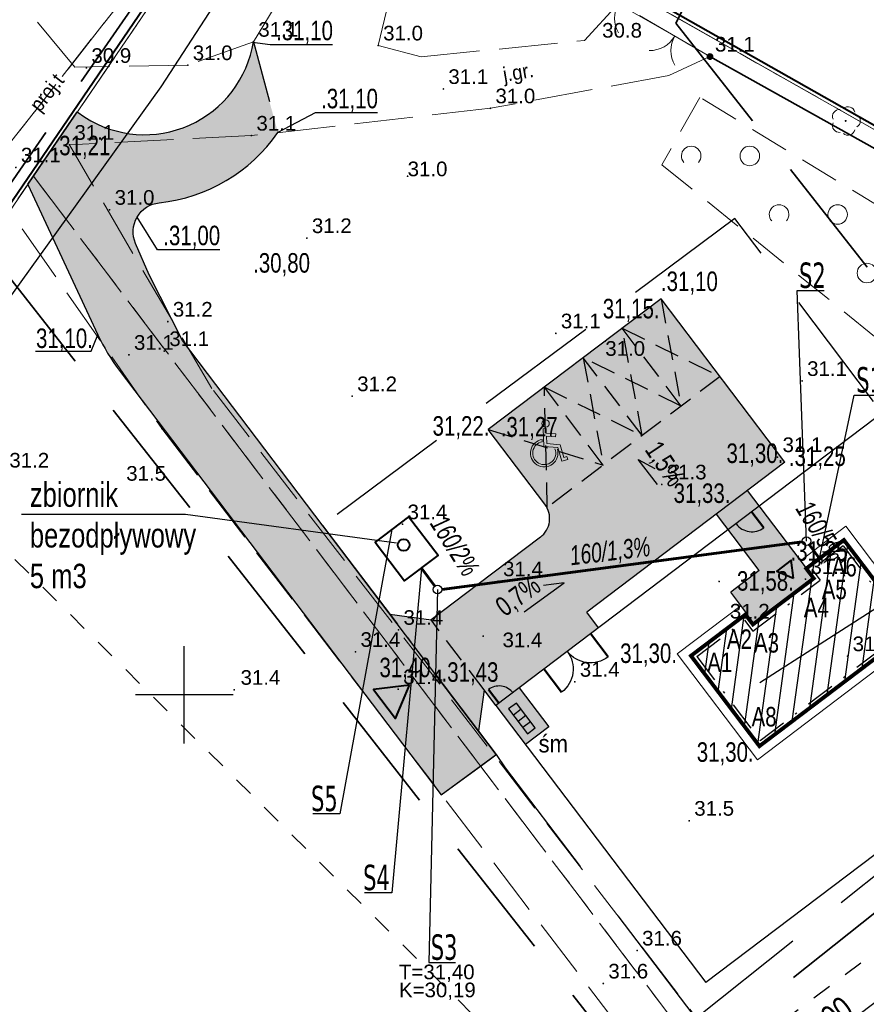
# Model space of a CAD drawing. Extents: x 5501473 to 5501729, y 5958827 to 5958978.
# Tile 4 of 7: x 5501592 to 5501635, y 5958884 to 5958935. Entities that reach past the tile are written whole.
import ezdxf
from ezdxf.enums import TextEntityAlignment as Align

# ---------------------------------------------------------------- set-up
doc = ezdxf.new("R2010")
doc.units = 0
doc.header["$PDMODE"] = 33
doc.header["$PDSIZE"] = 0.3
for name, pattern in [('1 1', [2, 1, -1]), ('2 1', [3, 2, -1]), ('3 1', [4, 3, -1]), ('DASHDOT', [1, 0.5, -0.25, 0, -0.25]), ('EGKK', [4, 3, -1]), ('EGUG', [2, 1, -1]), ('HIDDEN', [9.524999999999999, 6.35, -3.175])]:
    doc.linetypes.add(name, pattern=pattern)
for name, color, linetype, lineweight in [('--- 02 KS', 34, 'Continuous', 60), ('--- 02 KS OPIS', 14, 'Continuous', 25), ('--- 02 KS OZNACZENIA', 34, 'Continuous', 25), ('--- 02 KS RZEDNE', 34, 'Continuous', 25), ('--- 02 KS STUDNIA', 14, 'Continuous', 30), ('--GRANICA DZIAŁKI', 2, 'Continuous', 40), ('--linia zabudowy', 252, 'Continuous', 30), ('--naw.utw.proj', 251, 'Continuous', 0), ('--obrzeże', 7, 'Continuous', 30), ('--tabelka rysunku', 7, 'Continuous', 0), ('--zagos.terenu', 7, 'Continuous', 30), ('A--zjazd+droga', 7, 'Continuous', 30), ('EGDE', 251, 'Continuous', 20), ('EGKK', 251, 'Continuous', 20), ('EGUG', 251, 'Continuous', 20), ('OTK', 251, 'Continuous', 20), ('OTK_O', 251, 'Continuous', 20), ('OTO', 251, 'Continuous', 20), ('OTRN', 251, 'Continuous', 20), ('OTRN_O', 251, 'Continuous', 18), ('OTZ', 251, 'Continuous', 20), ('SUT', 251, 'Continuous', 20), ('SUT_O', 251, 'Continuous', 20)]:
    doc.layers.add(name, color=color, linetype=linetype, lineweight=lineweight)
for name, color, linetype in [('--ogrodzenie', 7, 'Continuous'), ('--OPISY', 7, 'Continuous'), ('--parking', 7, 'Continuous'), ('--pkt tyczenia', 9, 'Continuous'), ('--rzędne terenu', 7, 'Continuous'), ('--trawa-zakres', 94, 'Continuous'), ('--zakres-WZ', 181, 'Continuous'), ('PARSI', 251, 'Continuous'), ('Strzałka', 251, 'Continuous')]:
    doc.layers.add(name, color=color, linetype=linetype)
doc.styles.add('1-500', font='arial.ttf', dxfattribs={"width": 0.75, "height": 1.25})
doc.styles.add('Arial', font='Arial')
doc.styles.add('BDOT', font='Arial.ttf', dxfattribs={"width": 0.8999999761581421})
doc.styles.add('GENERATED_STYLE_5', font='ariali.ttf')
doc.styles.add('GESUT', font='Arial.ttf', dxfattribs={"width": 0.8999999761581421})
doc.styles.add('PZ', font='romand.shx', dxfattribs={"width": 0.7})
doc.styles.get("Standard").update_dxf_attribs({"font": 'arial.ttf', "width": 0.9})
doc.styles.add('STYL-1', font='arial.ttf', dxfattribs={"width": 0.75})
doc.linetypes.add('LINIA ZAB2', pattern='A,0.4,[135,RODZLIN.shx,S=0.015,R=0,X=-0.1,Y=0],0.4', length=0.8)
doc.linetypes.add('OGRODZENIE1', pattern='A,0.4,-0.06,[143,RODZLIN.shx,S=0.012,R=0,X=0,Y=0],-0.06,0.4', length=0.92)
doc.linetypes.add('OTOO', pattern='A,7.5,[30,msgB.shx,S=1.28,R=0,X=0,Y=0],7.5', length=15)
doc.dimstyles.new('1-500', dxfattribs={"dimtxt": 1.25, "dimasz": 0.5, "dimexe": 0.5, "dimexo": 1, "dimgap": 0.09, "dimtad": 1, "dimzin": 0, "dimdsep": 46, "dimtxsty": '1-500', "dimblk": 'OBLIQUE', "dimcen": 0.09, "dimclrt": 256, "dimadec": 0, "dimazin": 0, "dimtfac": 1, "dimtdec": 4, "dimtix": 1, "dimtofl": 0, "dimtmove": 2, "dimatfit": 3, "dimldrblk": 'OBLIQUE', "dimfxl": 0.5, "dimfxlon": 1, "dimtvp": 0.9, "dimtolj": 1, "dimtzin": 0, "dimarcsym": 0})
doc.dimstyles.new('PZ', dxfattribs={"dimscale": 0.5, "dimtxt": 2.2, "dimasz": 0, "dimexe": 0, "dimexo": 0, "dimgap": 0.5, "dimtad": 1, "dimdec": 1, "dimlfac": 0.1, "dimzin": 0, "dimdsep": 46, "dimtxsty": 'PZ', "dimcen": 0.09, "dimse1": 1, "dimse2": 1, "dimsd1": 1, "dimsd2": 1, "dimclrd": 8, "dimclre": 8, "dimclrt": 256, "dimadec": 0, "dimazin": 0, "dimtfac": 1, "dimtdec": 1, "dimtofl": 0, "dimtmove": 1, "dimatfit": 3, "dimfxl": 1, "dimtolj": 1, "dimtzin": 0, "dimarcsym": 0})

# ---------------------------------------------------------------- blocks, each defined once
blk = doc.blocks.new('OTZK_b')
at = {"layer": 'OTZ', "color": 0, "lineweight": 18}
blk.add_arc((0, 0), 1, 318.5903778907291, 221.4096221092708, dxfattribs=at)
blk = doc.blocks.new('OTZK_a')
at = {"layer": 'OTZ', "color": 0, "lineweight": 18}
blk.add_circle((0, 0), 1, dxfattribs=at)
blk = doc.blocks.new('OTRN')
at = {"layer": 'OTRN', "color": 0, "const_width": 0.09}
blk.add_lwpolyline([(-0.045, 0, 1), (0.045, 0, 1)], format="xyb", close=True, dxfattribs=at)
at = {"layer": 'OTRN_O', "color": 0, "style": 'BDOT'}
blk.add_attdef('RZEDNA', (0.5138805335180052, 0.5151789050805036), '', height=1.5, dxfattribs=at)
blk = doc.blocks.new('OTZL')
at = {"layer": 'OTZ', "color": 0, "lineweight": 18, "const_width": 0.1}
blk.add_lwpolyline([(-0.05, 0, 1), (0.05, 0, 1)], format="xyb", close=True, dxfattribs=at)
at = {"layer": 'OTZ', "color": 0, "lineweight": 18}
for centre, start, end in [((-0.647213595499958, 0.4702282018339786), 83.99999999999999, 204), ((0.247213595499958, 0.7608452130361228), 12, 132), ((0.8, 0), 300.0000000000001, 59.99999999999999), ((-0.647213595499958, -0.4702282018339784), 156, 275.9999999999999), ((0.2472135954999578, -0.7608452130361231), 227.9999999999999, 348)]:
    blk.add_arc(centre, 0.7, start, end, dxfattribs=at)
blk = doc.blocks.new('OTOFP')
at = {"layer": 'OTO', "color": 0, "lineweight": 18}
blk.add_arc((5.51091059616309e-16, 3), 3, 270, 330.0000000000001, dxfattribs=at)
blk = doc.blocks.new('oto')
at = {"layer": 'OTO', "color": 0, "const_width": 0.35}
blk.add_lwpolyline([(-0.175, 0, 1), (0.175, 0, 1)], format="xyb", close=True, dxfattribs=at)
blk = doc.blocks.new('OTOB')
at = {"layer": 'OTO', "color": 0, "lineweight": 18}
for centre, start, end in [((-0.0004391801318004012, 2.999999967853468), 209.9347383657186, 270.0083877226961), ((0.0182178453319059, -2.99994468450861), 90.34793735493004, 149.9343101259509)]:
    blk.add_arc(centre, 3, start, end, dxfattribs=at)
blk = doc.blocks.new('mzsk')
at = {"layer": 'PARSI', "color": 0}
for p, q in [((0, -5), (0, 5)), ((5, 0), (-5, 0))]:
    blk.add_line(p, q, dxfattribs=at)
blk = doc.blocks.new('kancelaria')
h = blk.add_hatch()
h.set_pattern_fill('ANSI31', color=256, scale=0.25)
h.set_pattern_definition([(45, (-5501642.188166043, -5958812.934713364), (-0.561266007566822, 0.5612660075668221), [])])
h.paths.add_polyline_path([(0, 0), (0, 5.805000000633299), (-9.825000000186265, 5.805000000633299), (-9.825000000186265, 0), (-7.406000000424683, 0), (-7.406000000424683, 0.6340000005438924), (-3.498999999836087, 0.6340000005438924), (-3.498999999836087, 0)])
at = {"linetype": 'DASHDOT', "ltscale": 3}
for p, q in [((-0.2094999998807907, 5.595500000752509), (-9.615500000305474, 5.595500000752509)), ((-9.615500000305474, 0.2094999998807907), (-9.615500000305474, 5.595500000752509)), ((-0.2094999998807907, 0.2094999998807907), (-0.2094999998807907, 5.595500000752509)), ((-7.615500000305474, 0.2094999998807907), (-7.615500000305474, 0.9095000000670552)), ((-3.289499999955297, 0.9095000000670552), (-7.615500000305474, 0.9095000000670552)), ((-3.289499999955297, 0.2094999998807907), (-3.289499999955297, 0.9095000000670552)), ((-9.615500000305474, 0.2094999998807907), (-7.615500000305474, 0.2094999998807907)), ((-0.2094999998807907, 0.2094999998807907), (-3.289499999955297, 0.2094999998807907))]:
    blk.add_line(p, q, dxfattribs=at)
at = {"const_width": 0.2}
blk.add_lwpolyline([(0, 0), (0, 5.805000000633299), (-9.825000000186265, 5.805000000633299), (-9.825000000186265, 0), (-7.406000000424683, 0), (-7.406000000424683, 0.6340000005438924), (-3.498999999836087, 0.6340000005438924), (-3.498999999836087, 0)], close=True, dxfattribs=at)
blk = doc.blocks.new('furtka')
at = {"linetype": 'Continuous', "lineweight": 50, "flags": 128}
blk.add_lwpolyline([(0, 0), (0, 1.004999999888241)], dxfattribs=at)
at = {"linetype": 'Continuous'}
blk.add_arc((0, 9.313225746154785e-10), 1.004999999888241, 0, 90, dxfattribs=at)
blk = doc.blocks.new('znak-NP')
for p, q in [((-0.1018367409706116, 0.8063013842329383), (-0.002560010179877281, 0.8183068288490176)), ((-0.1018367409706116, 0.8063013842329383), (-0.03108139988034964, 0.221203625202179)), ((-0.002560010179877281, 0.8183068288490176), (0.01549581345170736, 0.6689976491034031)), ((0.3287246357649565, 0.6689976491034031), (0.01549581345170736, 0.6689976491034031)), ((0.3287246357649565, 0.5689976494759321), (0.3287246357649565, 0.6689976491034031)), ((-0.1019698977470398, 0.446616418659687), (-0.0929070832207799, 0.3716732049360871)), ((0.02758872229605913, 0.5689976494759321), (0.3287246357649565, 0.5689976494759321)), ((0.02758872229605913, 0.5689976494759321), (0.05755422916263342, 0.3212036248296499)), ((-0.03108139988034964, 0.221203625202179), (0.4333852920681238, 0.221203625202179)), ((0.05755422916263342, 0.3212036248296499), (0.5025279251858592, 0.3212036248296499)), ((0.4333852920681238, 0.221203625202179), (0.6006370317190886, -0.2219299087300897)), ((0.5025279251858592, 0.3212036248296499), (0.6588834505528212, -0.09306038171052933)), ((0.6006370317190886, -0.2219299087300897), (0.7944445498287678, -0.1487812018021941)), ((0.6588834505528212, -0.09306038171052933), (0.7591329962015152, -0.05522323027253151))]:
    blk.add_line(p, q)
blk.add_lwpolyline([(0.7591329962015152, -0.05522323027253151), (0.7944445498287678, -0.1487812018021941)])
blk.add_circle((-0.03206155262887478, 0.9858730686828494), 0.1225331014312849)
for radius, start, end in [(0.4581092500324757, 102.8611197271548, 21.54431130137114), (0.3831092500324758, 104.0346158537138, 26.0471241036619)]:
    blk.add_arc((0, 0), radius, start, end)
blk = doc.blocks.new('_Oblique')
at = {"color": 0, "linetype": 'ByBlock', "lineweight": -2}
blk.add_line((-0.5, -0.5), (0.5, 0.5), dxfattribs=at)
blk = doc.blocks.new('*D286')
at = {"layer": '--linia zabudowy', "color": 0, "linetype": 'Continuous', "lineweight": -2}
for p, q in [((5501637.545655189, 5958886.68982484), (5501637.622926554, 5958886.587822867)), ((5501628.359613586, 5958878.94314937), (5501637.924848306, 5958886.18927142)), ((5501627.980420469, 5958879.44370279), (5501628.057691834, 5958879.341700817))]:
    blk.add_line(p, q, dxfattribs=at)
at = {"layer": 'Defpoints', "color": 0}
for p in [(5501637.924848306, 5958886.18927142), (5501638.149498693, 5958885.892721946), (5501628.584263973, 5958878.646599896)]:
    blk.add_point(p, dxfattribs=at)
at = {"layer": '--linia zabudowy', "color": 0, "lineweight": -2, "xscale": 0.5, "yscale": 0.5, "zscale": 0.5}
for p, rotation in [((5501637.924848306, 5958886.18927142), 37.1456671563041), ((5501628.359613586, 5958878.94314937), 217.1456671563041)]:
    blk.add_blockref('_Oblique', p, dxfattribs=dict(at, rotation=rotation))
at = {"layer": '--linia zabudowy', "lineweight": 5, "insert": (5501632.702557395, 5958883.146600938), "char_height": 1.25, "attachment_point": 5, "rotation": 37.1456671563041, "style": '1-500'}
blk.add_mtext('\\A1;12.00', dxfattribs=at)
blk = doc.blocks.new('brama-3m')
at = {"linetype": 'Continuous', "lineweight": 50, "flags": 128}
for points in [[(0, 0), (0, 1.5)], [(3, 0), (3, 1.5)]]:
    blk.add_lwpolyline(points, dxfattribs=at)
at = {"linetype": 'Continuous'}
for centre, start, end in [((-9.313225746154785e-10, -9.313225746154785e-10), 0, 90), ((3.000000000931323, -9.313225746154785e-10), 90, 180)]:
    blk.add_arc(centre, 1.5, start, end, dxfattribs=at)

msp = doc.modelspace()

# ---------------------------------------------------------------- hatches: boundary and pattern name
at = {"layer": '--naw.utw.proj', "linetype": 'HIDDEN', "transparency": 33554687}
h = msp.add_hatch(dxfattribs=at)
h.set_pattern_fill('02-Tynk zaprawa', color=256)
h.set_pattern_definition([(10, (0.4, 0.6), (-0.02854065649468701, 3.041247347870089), [0, -0.9999999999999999]), (12, (0.7, 0.1), (-0.3302907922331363, 2.996816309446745), [0, -1]), (357, (0, -0.1), (0.6563226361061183, 2.969720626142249), [0, -1.5]), (278, (0.1, 0.05), (4.155914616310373, -0.8296828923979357), [0, -0.5]), (23, (0, -0.05), (0.6688163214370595, 3.542976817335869), [0, -0.8]), (58, (-0.2, -0.3), (3.763047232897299, -0.5826452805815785), [0, -0.6]), (79, (-0.2, 0.3), (-3.694779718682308, 1.43129411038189), [0, -0.9]), (40, (0.4, 0.6), (-2.830915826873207, 4.151616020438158), [0, -0.9999999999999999]), (92, (0.7, 0.1), (-4.008033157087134, 0.1602192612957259), [0, -1]), (317.0000000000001, (0, -0.1), (5.139665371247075, 4.778476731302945), [0, -1.5]), (348, (0.1, 0.05), (1.993141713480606, 2.643366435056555), [0, -0.5]), (63, (0, -0.05), (-1.675937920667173, 3.09858549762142), [0, -0.8999999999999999]), (6, (-0.2, -0.3), (1.549273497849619, -0.3901943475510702), [0, -0.5999999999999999]), (138, (-0.2, 0.3), (-3.798941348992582, -3.173018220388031), [0, -4.3]), (82, (0.4, 0.6), (-2.901217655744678, 0.9126533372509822), [0.1, -1]), (348, (0.7, 0.1), (0.9171793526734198, 2.872069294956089), [0.1, -1]), (37, (0, -0.1), (-1.406127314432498, 2.696814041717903), [0.1, -1.5]), (258.0000000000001, (0.1, 0.05), (3.62151403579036, -2.201053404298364), [0.1, -0.5]), (103, (0, -0.05), (-3.373012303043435, 1.273886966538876), [0.09999999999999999, -0.7999999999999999]), (341.0000000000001, (-0.2, -0.3), (0.2787893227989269, -3.797667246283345), [0.1, -0.6]), (9, (-0.2, 0.3), (0.08128742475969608, 3.961488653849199), [0.1, -0.9]), (268.0000000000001, (0.4, 0.6), (4.979504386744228, -0.6741928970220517), [0.1, -1]), (298, (0.7, 0.1), (3.672631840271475, 1.613001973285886), [0.1, -1]), (143, (0, -0.1), (-4.612022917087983, -5.289541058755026), [0.1, -1.5]), (112, (0.1, 0.05), (-3.30600079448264, 0.1742376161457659), [0.1, -0.5]), (307, (0, -0.05), (3.519673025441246, 0.1479925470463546), [0.1, -0.9]), (126, (-0.2, -0.3), (-0.4367185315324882, 1.536807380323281), [0.09999999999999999, -0.5999999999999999]), (38, (-0.2, 0.3), (-2.46513370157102, 4.292215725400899), [0.1, -4.3]), (82, (0.41, 0.6), (-2.901217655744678, 0.9126533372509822), [0.1, -1]), (348, (0.71, 0.1), (0.9171793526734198, 2.872069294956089), [0.1, -1]), (37, (0.01, -0.1), (-1.406127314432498, 2.696814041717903), [0.1, -1.5]), (258.0000000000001, (0.11, 0.05), (3.62151403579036, -2.201053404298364), [0.1, -0.5]), (103, (0.01, -0.05), (-3.373012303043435, 1.273886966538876), [0.09999999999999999, -0.7999999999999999]), (341.0000000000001, (-0.21, -0.3), (0.2787893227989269, -3.797667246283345), [0.1, -0.6]), (9, (-0.21, 0.3), (0.08128742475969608, 3.961488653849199), [0.1, -0.9]), (268.0000000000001, (0.41, 0.6), (4.979504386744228, -0.6741928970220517), [0.1, -1]), (298, (0.71, 0.1), (3.672631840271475, 1.613001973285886), [0.1, -1]), (143, (0.01, -0.1), (-4.612022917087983, -5.289541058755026), [0.1, -1.5]), (112, (0.11, 0.05), (-3.30600079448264, 0.1742376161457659), [0.1, -0.5]), (307, (0.01, -0.05), (3.519673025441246, 0.1479925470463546), [0.1, -0.9]), (126, (-0.21, -0.3), (-0.4367185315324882, 1.536807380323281), [0.09999999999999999, -0.5999999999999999]), (38, (-0.21, 0.3), (-2.46513370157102, 4.292215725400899), [0.1, -4.3])])
h.paths.add_polyline_path([(5501630.758990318, 5958911.919325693), (5501628.848334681, 5958910.471912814), (5501632.234060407, 5958905.966156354), (5501629.119779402, 5958903.606939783), (5501627.987406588, 5958905.260708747), (5501629.44849619, 5958906.367553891), (5501627.254128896, 5958909.264225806), (5501620.608534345, 5958904.229870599), (5501621.212377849, 5958903.432767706), (5501617.154474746, 5958900.358712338), (5501618.664083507, 5958898.365955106), (5501617.468429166, 5958897.46018985), (5501615.354976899, 5958900.250049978), (5501615.065087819, 5958898.148630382), (5501610.536261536, 5958904.126902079), (5501612.567850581, 5958903.784113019), (5501618.237328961, 5958908.079013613, 0.4142135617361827), (5501618.469240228, 5958909.760149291), (5501615.570791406, 5958913.58624318), (5501624.418633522, 5958920.288906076)])
at = {"linetype": 'Continuous'}
h = msp.add_hatch(dxfattribs=at)
h.set_pattern_fill('ANSI31', color=256, style=0)
h.set_pattern_definition([(45, (0, 0), (-2.245064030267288, 2.245064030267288), [])])
edge = h.paths.add_edge_path()
edge.add_line((5501625.863127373, 5958903.651465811), (5501624.402037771, 5958902.544620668))

# ---------------------------------------------------------------- linework, layer by layer
at = {"layer": '--- 02 KS'}
for p, q in [((5501631.639114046, 5958907.844296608), (5501613.186496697, 5958905.404198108)), ((5501631.992453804, 5958907.69677579), (5501632.530704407, 5958906.986258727)), ((5501612.831300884, 5958905.575797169), (5501612.144493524, 5958906.482416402))]:
    msp.add_line(p, q, dxfattribs=at)
at = {"layer": '--- 02 KS OZNACZENIA', "linetype": 'Continuous', "flags": 128}
msp.add_lwpolyline([(5501591.673564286, 5958909.257068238), (5501600.067073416, 5958909.257068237), (5501610.865909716, 5958907.782587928)], dxfattribs=at)
at = {"layer": '--- 02 KS STUDNIA'}
for centre in [(5501631.858702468, 5958907.873334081), (5501612.96505222, 5958905.399238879)]:
    msp.add_circle(centre, 0.2214999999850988, dxfattribs=at)
at = {"layer": '--obrzeże', "linetype": 'Continuous'}
for p, q in [((5501624.418633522, 5958920.288906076), (5501615.570791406, 5958913.586243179)), ((5501630.758990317, 5958911.919325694), (5501624.418633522, 5958920.288906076)), ((5501618.469240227, 5958909.76014929), (5501615.570791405, 5958913.58624318)), ((5501630.758990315, 5958911.919325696), (5501620.608534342, 5958904.229870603)), ((5501631.867552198, 5958906.48639835), (5501628.84833468, 5958910.471912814)), ((5501629.448496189, 5958906.367553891), (5501627.254128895, 5958909.264225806)), ((5501618.237328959, 5958908.079013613), (5501615.039750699, 5958905.656695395)), ((5501629.448496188, 5958906.367553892), (5501627.987406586, 5958905.260708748)), ((5501615.039750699, 5958905.656695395), (5501612.637681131, 5958903.837012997)), ((5501628.81225681, 5958904.171866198), (5501627.987406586, 5958905.260708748)), ((5501610.536261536, 5958904.126902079), (5501612.637681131, 5958903.837012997)), ((5501621.206218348, 5958903.440898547), (5501620.608534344, 5958904.2298706)), ((5501615.354976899, 5958900.250049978), (5501615.065087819, 5958898.148630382)), ((5501615.958820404, 5958899.452947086), (5501615.354976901, 5958900.250049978))]:
    msp.add_line(p, q, dxfattribs=at)
at = {"layer": '--obrzeże', "linetype": 'Continuous', "lineweight": 0, "flags": 128}
msp.add_lwpolyline([(5501631.565630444, 5958906.884949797), (5501633.874974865, 5958908.634388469), (5501637.982261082, 5958903.208687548), (5501629.35375955, 5958896.67218562), (5501625.244604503, 5958902.09647081), (5501628.510335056, 5958904.570417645)], dxfattribs=at)
at = {"layer": '--obrzeże', "linetype": 'Continuous'}
msp.add_arc((5501617.512716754, 5958909.035537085), 1.200000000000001, 307.1456671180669, 37.14566718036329, dxfattribs=at)
at = {"layer": '--ogrodzenie', "linetype": 'OGRODZENIE1', "ltscale": 3}
for p, q in [((5501635.349942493, 5958914.142648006), (5501615.958820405, 5958899.452947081)), ((5501617.154474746, 5958900.358712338), (5501618.664083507, 5958898.365955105)), ((5501646.10258377, 5958899.948636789), (5501626.711461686, 5958885.258935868)), ((5501615.958820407, 5958899.452947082), (5501626.711461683, 5958885.258935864)), ((5501618.664083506, 5958898.365955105), (5501617.468429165, 5958897.460189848))]:
    msp.add_line(p, q, dxfattribs=at)
at = {"layer": '--OPISY'}
msp.add_lwpolyline([(5501666.477077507, 5958912.509080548), (5501648.004577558, 5958912.509080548), (5501629.470115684, 5958900.607346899)], dxfattribs=at)
msp.add_lwpolyline([(5501666.477077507, 5958912.509080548), (5501648.004577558, 5958912.509080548), (5501629.470115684, 5958900.607346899)], dxfattribs=at)
at = {"layer": '--parking', "linetype": 'HIDDEN', "ltscale": 0.2}
for p, q in [((5501624.418633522, 5958920.288906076), (5501625.445093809, 5958914.793782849)), ((5501625.445093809, 5958914.793782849), (5501622.425876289, 5958918.779297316)), ((5501623.452336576, 5958913.284174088), (5501622.42587629, 5958918.779297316)), ((5501622.42587629, 5958918.779297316), (5501627.437851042, 5958916.303391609)), ((5501623.452336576, 5958913.284174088), (5501620.433119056, 5958917.269688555)), ((5501625.445093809, 5958914.793782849), (5501620.433119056, 5958917.269688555)), ((5501620.433119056, 5958917.269688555), (5501621.459579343, 5958911.774565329)), ((5501627.437851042, 5958916.303391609), (5501618.590008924, 5958909.600728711)), ((5501621.459579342, 5958911.774565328), (5501618.440361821, 5958915.760079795)), ((5501618.590008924, 5958909.600728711), (5501618.440361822, 5958915.760079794)), ((5501618.440361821, 5958915.760079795), (5501623.452336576, 5958913.284174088)), ((5501615.570791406, 5958913.586243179), (5501621.459579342, 5958911.774565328)), ((5501615.354976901, 5958900.250049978), (5501612.637681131, 5958903.837012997)), ((5501615.065087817, 5958898.148630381), (5501611.442026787, 5958902.931247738))]:
    msp.add_line(p, q, dxfattribs=at)
at = {"layer": '--rzędne terenu', "linetype": 'ByBlock'}
for points in [[(5501607.59492095, 5958933.308218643), (5501604.407780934, 5958933.308218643), (5501603.496864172, 5958933.42246869)], [(5501609.899340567, 5958929.822079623), (5501606.712200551, 5958929.822079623), (5501604.801567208, 5958928.805734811)], [(5501601.818643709, 5958922.806503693), (5501598.631503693, 5958922.806503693), (5501597.589624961, 5958924.474437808)]]:
    msp.add_lwpolyline(points, dxfattribs=at)
at = {"layer": '--rzędne terenu', "linetype": 'Continuous', "flags": 128}
msp.add_lwpolyline([(5501592.388920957, 5958917.611219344), (5501595.240805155, 5958917.611219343), (5501595.578953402, 5958918.448939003)], dxfattribs=at)
at = {"layer": '--rzędne terenu', "flags": 128}
for points in [[(5501624.226725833, 5958910.784012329), (5501623.240215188, 5958912.058255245), (5501624.103412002, 5958911.592402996)], [(5501617.411304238, 5958904.243979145), (5501619.450092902, 5958905.734706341), (5501618.397814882, 5958905.603171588)]]:
    msp.add_lwpolyline(points, dxfattribs=at)
at = {"layer": '--trawa-zakres', "linetype": 'HIDDEN', "lineweight": 25}
msp.add_lwpolyline([(5501607.088182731, 5958908.678534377), (5501615.98074464, 5958896.939918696), (5501616.431962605, 5958896.256969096), (5501626.192452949, 5958883.432087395), (5501646.801462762, 5958899.850799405), (5501628.198855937, 5958924.407148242)], close=True, dxfattribs=at)
at = {"layer": '--zagos.terenu', "color": 6, "linetype": 'Continuous'}
msp.add_line((5501593.348552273, 5958928.141096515), (5501593.346626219, 5958928.140999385), dxfattribs=at)
at = {"layer": '--zagos.terenu', "color": 6, "linetype": 'Continuous', "flags": 128}
msp.add_lwpolyline([(5501613.156679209, 5958894.871619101), (5501615.287402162, 5958896.43212594), (5501615.980744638, 5958896.939918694)], dxfattribs=at)
at = {"linetype": 'Continuous'}
for p, q in [((5501595.999392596, 5958928.274776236), (5501595.999392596, 5958928.274776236)), ((5501618.762743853, 5958900.870200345), (5501618.423870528, 5958901.317529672)), ((5501617.252941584, 5958899.260120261), (5501616.854390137, 5958898.95819851)), ((5501617.494478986, 5958898.941279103), (5501617.095927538, 5958898.639357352)), ((5501617.736016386, 5958898.622437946), (5501617.337464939, 5958898.320516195))]:
    msp.add_line(p, q, dxfattribs=at)
at = {"color": 34, "linetype": 'Continuous', "lineweight": 40}
msp.add_lwpolyline([(5501611.491770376, 5958909.124305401), (5501609.777999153, 5958907.826041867), (5501611.287607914, 5958905.833284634), (5501613.001379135, 5958907.131548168)], close=True, dxfattribs=at)
at = {"color": 0, "linetype": 'Continuous', "lineweight": 40}
msp.add_lwpolyline([(5501631.190014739, 5958905.973131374), (5501631.07485191, 5958906.891743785), (5501630.33689164, 5958906.332703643)], close=True, dxfattribs=at)
at = {"color": 0, "linetype": 'Continuous', "lineweight": 40, "elevation": 10.26}
msp.add_lwpolyline([(5501611.530444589, 5958900.497820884), (5501609.693219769, 5958900.267495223), (5501610.811300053, 5958898.791574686)], close=True, dxfattribs=at)
at = {"linetype": 'Continuous'}
msp.add_lwpolyline([(5501616.612852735, 5958899.277039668), (5501617.57900234, 5958898.001675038), (5501617.977553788, 5958898.303596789), (5501617.011404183, 5958899.578961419)], close=True, dxfattribs=at)
at = {"linetype": 'Continuous', "flags": 128}
msp.add_lwpolyline([(5501615.154282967, 5958896.334631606), (5501615.954062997, 5958896.920377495)], dxfattribs=at)
at = {"color": 34, "linetype": 'Continuous', "lineweight": 40}
msp.add_circle((5501611.238728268, 5958907.678070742), 0.2999999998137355, dxfattribs=at)
at = {"layer": 'A--zjazd+droga', "linetype": 'Continuous'}
for p, q in [((5501591.995793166, 5958926.151297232), (5501595.578953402, 5958918.448939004)), ((5501596.674834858, 5958916.62845797), (5501613.15667921, 5958894.871619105))]:
    msp.add_line(p, q, dxfattribs=at)
at = {"layer": 'A--zjazd+droga', "linetype": 'Continuous', "flags": 128}
for points in [[(5501594.526589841, 5958929.87221724), (5501594.910605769, 5958929.596864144, 0.5422607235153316), (5501603.54, 5958933.46)], [(5501613.156679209, 5958894.871619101), (5501615.98074464, 5958896.939918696), (5501599.914964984, 5958918.147531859), (5501598.196982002, 5958921.513615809), (5501597.505593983, 5958923.125165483, -0.5047866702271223), (5501598.72510278, 5958925.208118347, 0.2175214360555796), (5501604.801567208, 5958928.805734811, 0.4378743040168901)]]:
    msp.add_lwpolyline(points, format="xyb", dxfattribs=at)
at = {"layer": 'A--zjazd+droga', "linetype": 'HIDDEN', "ltscale": 0.5, "flags": 128}
msp.add_lwpolyline([(5501603.54, 5958933.46), (5501604.801567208, 5958928.805734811)], dxfattribs=at)
at = {"layer": 'A--zjazd+droga', "linetype": 'Continuous'}
msp.add_arc((5501604.64586379, 5958922.666893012), 10.00000000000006, 204.9479906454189, 217.1456671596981, dxfattribs=at)
at = {"layer": 'EGDE', "lineweight": 18}
msp.add_lwpolyline([(5501616.175890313, 5958965.831624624), (5501608.46, 5958951.15), (5501605.45, 5958945.9), (5501651.95, 5958919.55), (5501659.839104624, 5958931.012664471)], dxfattribs=at)
at = {"layer": 'EGKK', "linetype": 'EGKK', "lineweight": 18}
msp.add_lwpolyline([(5501615.76497256, 5958965.049739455), (5501608.46, 5958951.15), (5501605.45, 5958945.9), (5501651.95, 5958919.55), (5501659.44899585, 5958930.445846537)], dxfattribs=at)
at = {"layer": 'EGUG', "linetype": 'EGUG', "lineweight": 18}
msp.add_lwpolyline([(5501646.84434834, 5958855.576180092), (5501641.46, 5958861.65), (5501592.28, 5958926.57), (5501583.6, 5958913.84), (5501577.89962698, 5958906.647881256)], dxfattribs=at)
at = {"layer": 'OTK', "linetype": '3 1', "lineweight": 18}
msp.add_lwpolyline([(5501647.029968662, 5958855.532540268), (5501646.05, 5958856.64), (5501641.25, 5958861), (5501627.72, 5958881.52), (5501601.41, 5958915.699999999), (5501594.12, 5958928.18), (5501594.12, 5958928.18)], dxfattribs=at)
at = {"layer": 'OTO', "linetype": 'OTOO', "lineweight": 35, "flags": 128}
msp.add_lwpolyline([(5501626.92, 5958932.7), (5501639.91, 5958925.44), (5501651.41, 5958919.08), (5501663.62, 5958936.64)], dxfattribs=at)
at = {"layer": 'OTO', "lineweight": 18}
msp.add_lwpolyline([(5501623.32, 5958934.8), (5501626.92, 5958932.7)], dxfattribs=at)
at = {"layer": 'OTZ', "linetype": '2 1', "lineweight": 18}
msp.add_lwpolyline([(5501626.4, 5958930.61), (5501624.46, 5958927.16), (5501636.38, 5958917.53), (5501638.49, 5958923.25)], close=True, dxfattribs=at)
at = {"layer": 'SUT', "linetype": '3 1', "lineweight": 18}
msp.add_lwpolyline([(5501617.38, 5958945.79), (5501617.98, 5958946.2), (5501618.71, 5958947.52), (5501612.18, 5958951.27), (5501611.17, 5958951.85), (5501609.04, 5958953.07), (5501605.12, 5958946.17), (5501589.11, 5958925.77), (5501582.89, 5958917.61), (5501575.14342771, 5958907.461852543)], dxfattribs=at)

# ---------------------------------------------------------------- block references
at = {"layer": '--tabelka rysunku', "color": 104, "xscale": 1.540825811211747, "yscale": 1.540825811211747, "zscale": 1.540825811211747, "rotation": 355.3836478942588}
msp.add_blockref('znak-NP', (5501618.43330488, 5958912.38448807), dxfattribs=at)
at = {"linetype": 'Continuous', "rotation": 217.1456671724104}
msp.add_blockref('furtka', (5501629.067787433, 5958909.36018387), dxfattribs=at)
at = {"linetype": 'LINIA ZAB2', "ltscale": 3, "rotation": 217.1456671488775}
msp.add_blockref('kancelaria', (5501625.947879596, 5958901.999454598), dxfattribs=at)
at = {"linetype": 'Continuous', "xscale": -1, "rotation": 217.1456671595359}
msp.add_blockref('brama-3m', (5501618.416358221, 5958901.327446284), dxfattribs=at)
at = {"linetype": 'Continuous', "xscale": 0.9, "yscale": 0.9, "rotation": 37.14566717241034}
msp.add_blockref('furtka', (5501616.119694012, 5958899.54943048), dxfattribs=at)
at = {"layer": 'OTO', "lineweight": 18, "xscale": 0.5, "yscale": 0.5, "zscale": 0.5}
for name, p, rotation in [('OTOFP', (5501622.22, 5958935.41), 240.9896397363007), ('OTOB', (5501625.12, 5958933.75), 59.74356283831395)]:
    msp.add_blockref(name, p, dxfattribs=dict(at, rotation=rotation))
msp.add_blockref('oto', (5501626.92, 5958932.7), dxfattribs=at)
at = {"layer": 'OTRN'}
ref = msp.add_blockref('OTRN', (5501622.16, 5958935.44), dxfattribs=dict(at, xscale=0.5, yscale=0.5, zscale=0.5, rotation=360))
ref.add_attrib('RZEDNA', '30.8', (5501621.4, 5958933.67, 30.8), dxfattribs={"layer": 'OTRN_O', "color": 0, "height": 0.75, "style": 'BDOT'})
at = {"layer": 'OTRN', "xscale": 0.5, "yscale": 0.5, "zscale": 0.5}
for p, values in [((5501609.93, 5958933.27, 30.98), {'RZEDNA': '31.0'}), ((5501626.92, 5958932.7, 31.1), {'RZEDNA': '31.1'}), ((5501594.99, 5958932.12, 30.94), {'RZEDNA': '30.9'}), ((5501603.54, 5958933.46, 31.05), {'RZEDNA': '31.1'}), ((5501600.18, 5958932.26, 30.99), {'RZEDNA': '31.0'}), ((5501613.27, 5958931.04, 31.05), {'RZEDNA': '31.1'}), ((5501615.68, 5958930.05, 31.01), {'RZEDNA': '31.0'}), ((5501603.44, 5958928.65, 31.06), {'RZEDNA': '31.1'}), ((5501594.12, 5958928.18, 31.2), {'RZEDNA': '31.1'}), ((5501591.38, 5958927.02, 31.05), {'RZEDNA': '31.1'}), ((5501596.18, 5958924.85, 31.02), {'RZEDNA': '31.0'}), ((5501606.28, 5958923.4, 31.19), {'RZEDNA': '31.2'}), ((5501599.16, 5958919.12, 31.15), {'RZEDNA': '31.2'}), ((5501619.03, 5958918.52, 31.11), {'RZEDNA': '31.1'}), ((5501597.17, 5958917.42, 31.09), {'RZEDNA': '31.1'}), ((5501598.98, 5958917.61, 31.12), {'RZEDNA': '31.1'}), ((5501631.64, 5958916.08, 31.05), {'RZEDNA': '31.1'}), ((5501608.6, 5958915.3, 31.24), {'RZEDNA': '31.2'}), ((5501630.38, 5958912.18, 31.13), {'RZEDNA': '31.1'}), ((5501624.45, 5958910.78, 31.25), {'RZEDNA': '31.3'}), ((5501611.18, 5958908.74, 31.38), {'RZEDNA': '31.4'}), ((5501631.81, 5958905.93, 31.11), {'RZEDNA': '31.1'}), ((5501616.07, 5958905.82, 31.43), {'RZEDNA': '31.4'}), ((5501610.97, 5958903.33, 31.4), {'RZEDNA': '31.4'}), ((5501633.97, 5958901.98, 31), {'RZEDNA': '31.0'}), ((5501608.77, 5958902.2, 31.4), {'RZEDNA': '31.4'}), ((5501620, 5958900.67, 31.38), {'RZEDNA': '31.4'}), ((5501610.96, 5958900.29, 31.36), {'RZEDNA': '31.4'}), ((5501625.86, 5958893.55, 31.54), {'RZEDNA': '31.5'}), ((5501623.19, 5958886.9, 31.57), {'RZEDNA': '31.6'}), ((5501621.46, 5958885.21, 31.55), {'RZEDNA': '31.6'})]:
    msp.add_blockref('OTRN', p, dxfattribs=at).add_auto_attribs(values)
at = {"layer": 'OTRN'}
ref = msp.add_blockref('OTRN', (5501611.44, 5958926.57), dxfattribs=dict(at, xscale=0.5, yscale=0.5, zscale=0.5, rotation=360))
ref.add_attrib('RZEDNA', '31.0', (5501611.44, 5958926.57, 31), dxfattribs={"layer": 'OTRN_O', "color": 0, "height": 0.75, "style": 'BDOT'})
ref = msp.add_blockref('OTRN', (5501621.56, 5958918.12), dxfattribs=dict(at, xscale=0.5, yscale=0.5, zscale=0.5, rotation=360))
ref.add_attrib('RZEDNA', '31.0', dxfattribs={"layer": 'OTRN_O', "color": 0, "height": 0.75, "style": 'BDOT'}).set_placement((5501621.56, 5958918.12, 31), align=Align.TOP_LEFT)
ref = msp.add_blockref('OTRN', (5501598.85, 5958913.64), dxfattribs=dict(at, xscale=0.5, yscale=0.5, zscale=0.5, rotation=360))
ref.add_attrib('RZEDNA', '31.5', (5501597.03, 5958910.97, 31.5), dxfattribs={"layer": 'OTRN_O', "color": 0, "height": 0.75, "style": 'BDOT'})
ref = msp.add_blockref('OTRN', (5501591.03, 5958912.66), dxfattribs=dict(at, xscale=0.5, yscale=0.5, zscale=0.5, rotation=360))
ref.add_attrib('RZEDNA', '31.2', (5501591.045668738, 5958911.645980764, 31.2), dxfattribs={"layer": 'OTRN_O', "color": 0, "height": 0.75, "style": 'BDOT'})
ref = msp.add_blockref('OTRN', (5501627.39, 5958905.81), dxfattribs=dict(at, xscale=0.5, yscale=0.5, zscale=0.5, rotation=360))
ref.add_attrib('RZEDNA', '31.2', (5501627.94, 5958903.91, 31.2), dxfattribs={"layer": 'OTRN_O', "color": 0, "height": 0.75, "style": 'BDOT'})
ref = msp.add_blockref('OTRN', (5501615.31, 5958903.01), dxfattribs=dict(at, xscale=0.5, yscale=0.5, zscale=0.5, rotation=360))
ref.add_attrib('RZEDNA', '31.4', (5501616.3, 5958902.44, 31.4), dxfattribs={"layer": 'OTRN_O', "color": 0, "height": 0.75, "style": 'BDOT'})
ref = msp.add_blockref('OTRN', (5501602.56, 5958900.26), dxfattribs=dict(at, xscale=0.5, yscale=0.5, zscale=0.5, rotation=360))
ref.add_attrib('RZEDNA', '31.4', dxfattribs={"layer": 'OTRN_O', "color": 0, "height": 0.75, "style": 'BDOT'}).set_placement((5501602.884758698, 5958901.264645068, 31.4), align=Align.TOP_LEFT)
at = {"layer": 'OTZ', "xscale": 0.5, "yscale": 0.5, "zscale": 0.5, "rotation": 360}
msp.add_blockref('OTZL', (5501633.87, 5958929.4), dxfattribs=at)
at = {"layer": 'OTZ', "xscale": 0.5, "yscale": 0.5, "zscale": 0.5}
for name, p in [('OTZK_b', (5501625.96, 5958927.61)), ('OTZK_a', (5501628.96, 5958927.61)), ('OTZK_b', (5501630.46, 5958924.61)), ('OTZK_a', (5501633.46, 5958924.61)), ('OTZK_a', (5501634.96, 5958921.61))]:
    msp.add_blockref(name, p, dxfattribs=at)
at = {"layer": 'PARSI', "xscale": 0.5, "yscale": 0.5, "zscale": 0.5}
msp.add_blockref('mzsk', (5501600, 5958900), dxfattribs=at)

# ---------------------------------------------------------------- texts
at = {"layer": '--- 02 KS OPIS', "linetype": 'Continuous', "lineweight": 18, "style": 'GENERATED_STYLE_5', "width": 0.7000000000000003}
for s, height, rotation, p in [('160/5%', 0.9999999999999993, 302.2953831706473, (5501631.279561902, 5958909.525057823, 909.4898983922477)), ('160/2%', 0.9999999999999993, 302.2953831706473, (5501612.555295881, 5958908.774407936, 909.4898983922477)), ('160/1,3%', 0.9999999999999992, 6.733490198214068, (5501619.806682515, 5958906.633830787, 909.4898983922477))]:
    msp.add_text(s, height=height, rotation=rotation, dxfattribs=at).set_placement(p)
at = {"layer": '--- 02 KS OZNACZENIA', "linetype": 'Continuous', "char_height": 1.3, "style": 'PZ'}
for s, insert, attachment_point in [('\\fTahoma|b0|i0|c238|p32;S2', (5501631.483823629, 5958921.485551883), 4), ('\\fTahoma|b0|i0|c238|p32;S1', (5501634.411487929, 5958916.128945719), 4), ('\\fTahoma|b0|i0|c238|p32;S5', (5501607.859613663, 5958894.68152866), 6), ('\\fTahoma|b0|i0|c238|p32;S4', (5501610.526985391, 5958890.633044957), 6), ('\\fTahoma|b0|i0|c238|p32;S3', (5501612.625153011, 5958887.063205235), 4)]:
    msp.add_mtext(s, dxfattribs=dict(at, insert=insert, attachment_point=attachment_point))
at = {"layer": '--- 02 KS OZNACZENIA', "linetype": 'Continuous', "insert": (5501592.094482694, 5958910.88108379), "char_height": 1.3, "width": 19.79230885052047, "attachment_point": 1, "style": '1-500'}
msp.add_mtext('{\\H0.9615x;zbiornik \\Pbezodpływowy\\P5 m3}', dxfattribs=at)
at = {"layer": '--- 02 KS RZEDNE', "style": 'Arial'}
for s, p in [('T=31,40', (5501610.995225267, 5958885.429050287)), ('K=30,19', (5501610.995225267, 5958884.507524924))]:
    msp.add_text(s, height=0.75, dxfattribs=at).set_placement(p)
at = {"layer": '--OPISY', "linetype": 'Continuous', "insert": (5501618.143429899, 5958897.948230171), "char_height": 0.9, "width": 0.7882206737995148, "attachment_point": 1}
msp.add_mtext('śm', dxfattribs=at)
at = {"layer": '--pkt tyczenia', "char_height": 1, "width": 239.7508576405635, "attachment_point": 7, "style": '1-500'}
for s, insert in [('A6', (5501633.157364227, 5958906.049815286)), ('A5', (5501632.644495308, 5958904.883248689)), ('A4', (5501631.725451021, 5958903.97479809)), ('A2', (5501627.786449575, 5958902.352114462)), ('A3', (5501629.175819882, 5958902.15032997)), ('A1', (5501626.781730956, 5958901.168732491)), ('A8', (5501629.052682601, 5958898.365382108))]:
    msp.add_mtext(s, dxfattribs=dict(at, insert=insert))
at = {"layer": '--rzędne terenu', "char_height": 1, "width": 11.89299704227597, "attachment_point": 1, "style": 'STYL-1'}
for s, insert in [('.31,10 ', (5501604.703843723, 5958934.536334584, -10.26)), ('.31,10 ', (5501607.00826334, 5958931.050195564, -10.26)), ('.31,21 ', (5501593.306654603, 5958928.643239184, -10.26)), ('.31,00 ', (5501598.927566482, 5958924.034619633, -10.26)), ('.30,80 ', (5501603.52838132, 5958922.630615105, -10.26)), ('.31,10 ', (5501624.411429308, 5958921.686184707)), ('31,15. ', (5501621.430993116, 5958920.288533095)), ('31,10. ', (5501592.411273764, 5958918.769745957, -10.26)), ('31,22. ', (5501612.717247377, 5958914.277269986)), ('.31,27 ', (5501616.205891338, 5958914.235829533)), ('31,30. ', (5501627.766583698, 5958912.878742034)), ('.31,25 ', (5501630.963125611, 5958912.724016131)), ('31,33. ', (5501625.058092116, 5958910.83079259)), ('.31,25 ', (5501631.046701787, 5958907.871464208)), ('31,58. ', (5501628.302616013, 5958906.336688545)), ('31,30. ', (5501622.320415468, 5958902.632669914)), ('31,40. ', (5501609.995879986, 5958901.901540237)), ('.31,43 ', (5501613.176981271, 5958901.667792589)), ('31,30. ', (5501626.244535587, 5958897.56858194))]:
    msp.add_mtext(s, dxfattribs=dict(at, insert=insert))
at = {"layer": '--rzędne terenu', "attachment_point": 1, "style": 'STYL-1'}
for s, insert, char_height, width, rotation in [('1,5%', (5501624.379037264, 5958913.113345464), 1, 11.89299704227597, 303.8338216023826), ('0,7%', (5501615.824134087, 5958904.775620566), 0.9999999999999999, 11.89299704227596, 36.27046984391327)]:
    msp.add_mtext(s, dxfattribs=dict(at, insert=insert, char_height=char_height, width=width, rotation=rotation))
at = {"layer": 'OTK_O', "insert": (5501617.120073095, 5958931.789362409), "char_height": 0.75, "attachment_point": 5, "rotation": 9.719566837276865, "style": 'BDOT'}
msp.add_mtext('j.gr.', dxfattribs=at)

# ---------------------------------------------------------------- dimensions: what is measured, and where the dimension line sits
at = {"layer": '--linia zabudowy', "linetype": 'Continuous', "lineweight": 5}
dim = msp.add_aligned_dim(p1=(5501628.584263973, 5958878.646599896), p2=(5501638.149498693, 5958885.892721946), distance=0.37203412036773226, dimstyle='1-500', override={"dimtxt": 1.25}, dxfattribs=at)
dim.commit()
dim.dimension.update_dxf_attribs({"geometry": '*D286', "text_midpoint": (5501632.702557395, 5958883.146600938)})

# ---------------------------------------------------------------- leaders
at = {"layer": '--- 02 KS OZNACZENIA', "linetype": 'Continuous', "annotation_type": 0, "has_hookline": 1}
for points, hookline_direction, text_width in [([(5501631.858702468, 5958907.873334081), (5501631.383823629, 5958920.710201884)], 0, 1.27764), ([(5501632.530704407, 5958906.986258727), (5501634.311487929, 5958915.355545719)], 0, 1.23123), ([(5501610.634884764, 5958908.475173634), (5501607.959613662, 5958893.906178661)], 1, 1.26763), ([(5501612.144493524, 5958906.482416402), (5501610.626985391, 5958889.859644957)], 1, 1.30221), ([(5501612.96505222, 5958905.399238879), (5501612.525153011, 5958886.285905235)], 0, 1.26217)]:
    msp.add_leader(points, dimstyle='PZ', override={"dimgap": 0.2, "dimclrd": 256}, dxfattribs=dict(at, hookline_direction=hookline_direction, text_width=text_width))

# ---------------------------------------------------------------- next in the draw order: texts
at = {"layer": 'SUT_O', "insert": (5501593.05, 5958930.79), "char_height": 0.75, "attachment_point": 5, "rotation": 51.692252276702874, "style": 'GESUT', "bg_fill": 3, "box_fill_scale": 1.1, "bg_fill_color": 256, "bg_fill_transparency": 0}
msp.add_mtext('proj.t', dxfattribs=at)

# ---------------------------------------------------------------- next in the draw order: hatches: boundary and pattern name
at = {"layer": '--naw.utw.proj', "linetype": 'HIDDEN'}
h = msp.add_hatch(dxfattribs=at)
h.set_pattern_fill('DOTS', color=256, scale=0.15)
h.set_pattern_definition([(0, (-17.26679539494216, 1.596936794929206), (0.1190625, 0.238125), [0, -0.238125])])
h.paths.add_polyline_path([(5501615.98074464, 5958896.939918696), (5501613.156679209, 5958894.871619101), (5501596.674834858, 5958916.62845797, -0.05325932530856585), (5501595.578953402, 5958918.448939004), (5501591.995793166, 5958926.151297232), (5501594.525, 5958929.87, 0.5731089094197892), (5501603.5175, 5958933.46), (5501604.801567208, 5958928.805734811, -0.2173730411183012), (5501598.72510278, 5958925.208118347, 0.5057054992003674), (5501597.505593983, 5958923.125165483, 0.02572345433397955), (5501599.462763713, 5958919.033540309), (5501599.914964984, 5958918.147531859)])

# ---------------------------------------------------------------- next in the draw order: linework, layer by layer
at = {"layer": '--GRANICA DZIAŁKI', "linetype": 'Continuous', "flags": 128}
msp.add_lwpolyline([(5501576.992282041, 5958905.825076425), (5501583.438791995, 5958913.958590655), (5501598.699728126, 5958936.347628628), (5501605.388397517, 5958946.16478727), (5501651.889153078, 5958919.814359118), (5501660.025644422, 5958931.636470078)], dxfattribs=at)
at = {"layer": '--linia zabudowy', "linetype": 'LINIA ZAB2', "ltscale": 10}
msp.add_lwpolyline([(5501617.070713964, 5958962.244031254), (5501614.243258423, 5958955.721692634), (5501613.254010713, 5958953.413447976), (5501598.801584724, 5958931.15087259), (5501591.162797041, 5958920.497583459), (5501585.334582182, 5958912.679246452), (5501578.719372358, 5958904.005971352)], dxfattribs=at)
at = {"layer": '--zakres-WZ', "linetype": 'HIDDEN', "lineweight": 35}
msp.add_lwpolyline([(5501589.302428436, 5958923.596032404), (5501605.119020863, 5958946.432486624), (5501622.331305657, 5958936.64133121), (5501627.435474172, 5958946.919247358), (5501630.62740573, 5958945.227607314), (5501625.176825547, 5958934.408521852), (5501651.068545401, 5958901.343670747), (5501623.81292859, 5958879.625390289)], close=True, dxfattribs=at)
at = {"layer": 'A--zjazd+droga', "linetype": 'Continuous'}
msp.add_line((5501591.993676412, 5958926.155847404), (5501594.525, 5958929.87), dxfattribs=at)
at = {"layer": 'EGDE', "lineweight": 18}
for points in [[(5501577.805816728, 5958906.529521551), (5501583.6, 5958913.84), (5501605.45, 5958945.9), (5501608.46, 5958951.15), (5501615.962584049, 5958965.425750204)], [(5501660.128581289, 5958931.433266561), (5501651.95, 5958919.55), (5501605.45, 5958945.9), (5501583.6, 5958913.84), (5501577.14902105, 5958905.700847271)]]:
    msp.add_lwpolyline(points, dxfattribs=at)
at = {"layer": 'EGKK', "linetype": 'EGKK', "lineweight": 18}
msp.add_lwpolyline([(5501659.730566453, 5958930.854961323), (5501651.95, 5958919.55), (5501605.45, 5958945.9), (5501592.28, 5958926.57), (5501641.46, 5958861.65), (5501646.828920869, 5958855.593583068)], dxfattribs=at)
at = {"layer": 'EGUG', "linetype": 'EGUG', "lineweight": 18}
for points in [[(5501577.76274187, 5958906.47517432), (5501583.6, 5958913.84), (5501592.28, 5958926.57), (5501605.45, 5958945.9), (5501608.46, 5958951.15), (5501615.994924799, 5958965.487287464)], [(5501660.190395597, 5958931.523081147), (5501651.95, 5958919.55), (5501605.45, 5958945.9), (5501592.28, 5958926.57), (5501641.46, 5958861.65), (5501646.840723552, 5958855.58026904)]]:
    msp.add_lwpolyline(points, dxfattribs=at)
at = {"layer": 'OTK', "linetype": '3 1', "lineweight": 18}
for points in [[(5501603.54, 5958933.46), (5501603.54, 5958933.46), (5501609.26, 5958942.96), (5501613.44, 5958940.53), (5501610.46, 5958935.47), (5501609.93, 5958933.27), (5501612.14, 5958932.69), (5501620.49, 5958933.52), (5501622.22, 5958935.41), (5501626.92, 5958932.7), (5501624.82, 5958931.73), (5501615.68, 5958930.05), (5501603.44, 5958928.65), (5501594.12, 5958928.18), (5501594.12, 5958928.18)], [(5501603.54, 5958933.46), (5501600.18, 5958932.26), (5501594.4, 5958932.15), (5501590.54, 5958936.79), (5501583.09, 5958926.4), (5501589.42, 5958927.16), (5501598.85, 5958913.64), (5501623.95, 5958880.79), (5501639, 5958859.47), (5501644.54561763, 5958853.722413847)]]:
    msp.add_lwpolyline(points, dxfattribs=at)
at = {"layer": 'Strzałka', "linetype": '1 1', "flags": 128}
msp.add_lwpolyline([(5501596.573893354, 5958964.16431792), (5501642.355500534, 5958940.252363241), (5501666.437647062, 5958909.985444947), (5501621.789517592, 5958876.647584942), (5501570.687713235, 5958927.460063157), (5501596.573893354, 5958964.16431792)], dxfattribs=at)
at = {"layer": 'SUT', "linetype": '3 1', "lineweight": 18}
msp.add_lwpolyline([(5501574.86439715, 5958907.100795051), (5501589.11, 5958925.77), (5501605.12, 5958946.17), (5501609.04, 5958953.07), (5501618.71, 5958947.52), (5501617.98, 5958946.2), (5501617.38, 5958945.79)], dxfattribs=at)

doc.saveas('drawing.dxf')
